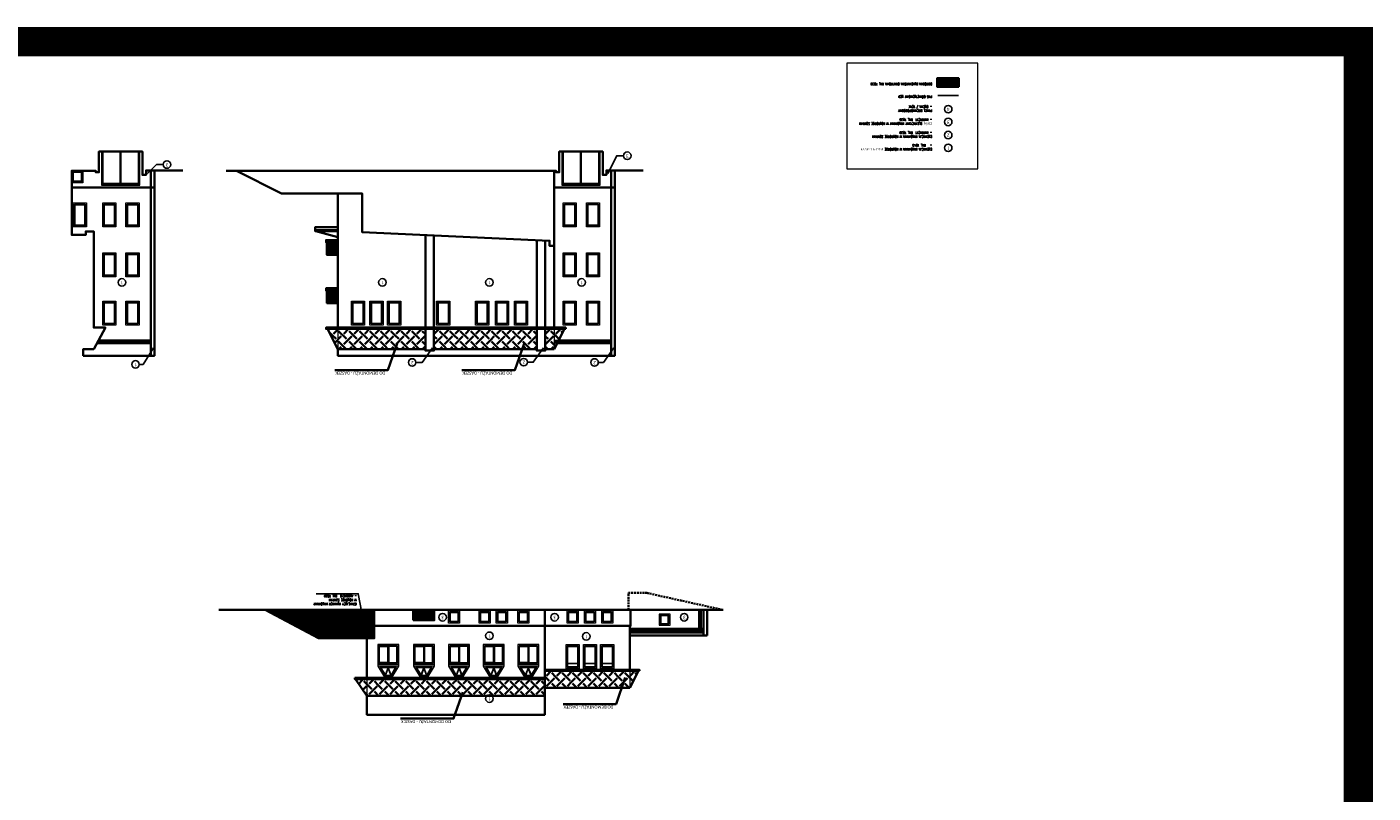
# Model space of a CAD drawing. Header units: inches. Extents: x 0 to 111471, y -105323 to 11070.
# Tile 25 of 256: x 41475 to 50591, y -46071 to -40880. Entities that reach past the tile are written whole.
import ezdxf
from ezdxf.enums import TextEntityAlignment as Align

# ---------------------------------------------------------------- set-up
doc = ezdxf.new("R2010")
doc.units = ezdxf.units.IN
doc.header["$MEASUREMENT"] = 0
doc.linetypes.add('DASHDOTX2', pattern=[50.8, 25.4, -12.7, 0, -12.7])
doc.linetypes.add('DASHED', pattern=[19.05, 12.7, -6.35])
for name, color, linetype, lineweight in [('888 drzwi i okna', 4, 'Continuous', 0), ('888 elektryka elew', 140, 'Continuous', 0), ('888 elementy do usunięcia', 6, 'Continuous', 35), ('888 nowa attyka grafitowa', 24, 'Continuous', 35), ('888 opisy', 3, 'Continuous', 0), ('888 osie', 5, 'DASHDOTX2', 13), ('888 projektowane elementy', 6, 'Continuous', 13), ('888 sciany istniejące', 2, 'Continuous', 35)]:
    doc.layers.add(name, color=color, linetype=linetype, lineweight=lineweight)
doc.layers.add('888 opisy kolorow', color=11, linetype='Continuous')
doc.styles.get("Standard").update_dxf_attribs({"font": 'arial.ttf'})
doc.styles.add('TS 100_ILIARD OSIE', font='trebuc.ttf', dxfattribs={"width": 0.8, "height": 23})
doc.styles.add('TS 100_opisy', font='romans.shx', dxfattribs={"width": 0.7, "height": 16})

# ---------------------------------------------------------------- blocks, each defined once
blk = doc.blocks.new('fevfrfd')
at = {"layer": '888 drzwi i okna'}
for points in [[(47129.9, -10130.6), (47271.9, -10130.6), (47271.9, -9985.6), (47226.9, -9910.6), (47174.9, -9910.6), (47129.9, -9985.6), (47129.9, -10130.6)], [(47257.8, -9977.6), (47222.4, -9918.6), (47179.4, -9918.6), (47144, -9977.6)], [(47180.4, -9924.8), (47198.8, -9973.6)], [(47183.8, -9922.6), (47200.9, -9967.9), (47218, -9922.6)], [(47203, -9973.6), (47221.4, -9924.8)], [(47129.9, -9985.6), (47271.9, -9985.6)], [(47129.9, -9996.6), (47271.9, -9996.6)], [(47271.9, -10004.6), (47137.9, -10004.6), (47137.9, -10122.6), (47263.9, -10122.6), (47263.9, -10004.6)], [(47144, -9977.6), (47257.8, -9977.6)], [(47200.9, -10122.6), (47200.9, -10004.6)]]:
    blk.add_lwpolyline(points, dxfattribs=at)
for points in [[(47250.7, -9973.6), (47220.1, -9922.6), (47181.7, -9922.6), (47151.1, -9973.6)], [(47196.9, -10118.6), (47196.9, -10008.6), (47141.9, -10008.6), (47141.9, -10118.6)], [(47204.9, -10008.6), (47259.9, -10008.6), (47259.9, -10118.6), (47204.9, -10118.6)]]:
    blk.add_lwpolyline(points, close=True, dxfattribs=at)
blk = doc.blocks.new('G$C6FFF821E')
at = {"layer": '888 drzwi i okna'}
for points in [[(0, 85), (75, 85), (75, 0), (0, 0)], [(8, 77), (67, 77), (67, 8), (8, 8)], [(12, 73), (63, 73), (63, 12), (12, 12)]]:
    blk.add_lwpolyline(points, close=True, dxfattribs=at)
blk = doc.blocks.new('G$CC3D566FD')
at = {"layer": '888 drzwi i okna'}
for points in [[(0, 163), (89, 163), (89, 0), (0, 0)], [(8, 155), (81, 155), (81, 8), (8, 8)], [(12, 151), (77, 151), (77, 12), (12, 12)]]:
    blk.add_lwpolyline(points, close=True, dxfattribs=at)
for points in [[(12, 131), (77, 131)], [(12, 127), (77, 127)]]:
    blk.add_lwpolyline(points, dxfattribs=at)
blk = doc.blocks.new('ergb')
at = {"layer": '888 drzwi i okna'}
for points in [[(41915.1, -9736.2), (41990.1, -9736.2), (41990.1, -9661.2), (41915.1, -9661.2)], [(41923.1, -9728.2), (41982.1, -9728.2), (41982.1, -9669.2), (41923.1, -9669.2)], [(41927.1, -9724.2), (41978.1, -9724.2), (41978.1, -9673.2), (41927.1, -9673.2)]]:
    blk.add_lwpolyline(points, close=True, dxfattribs=at)
blk = doc.blocks.new('gtrrfgthyt')
at = {"layer": '888 drzwi i okna'}
for points in [[(66339.3, -6198.8), (66428.3, -6198.8), (66428.3, -6361.8), (66339.3, -6361.8)], [(66347.3, -6206.8), (66420.3, -6206.8), (66420.3, -6353.8), (66347.3, -6353.8)], [(66351.3, -6210.8), (66416.3, -6210.8), (66416.3, -6349.8), (66351.3, -6349.8)]]:
    blk.add_lwpolyline(points, close=True, dxfattribs=at)
blk = doc.blocks.new('oznaczenie osi')
at = {"linetype": 'ByBlock'}
blk.add_circle((0, 0), 17, dxfattribs=at)
at = {"oblique": 5, "width": 0.85}
blk.add_attdef('NR', text='', height=15, dxfattribs=at).set_placement((0, -7), align=Align.CENTER)

msp = doc.modelspace()

# ---------------------------------------------------------------- hatches: boundary and pattern name
at = {"layer": '888 elektryka elew', "linetype": 'DASHED'}
h = msp.add_hatch(dxfattribs=at)
h.set_pattern_fill('CTYSQST', color=256, angle=225)
h.set_pattern_definition([(225, (47230.136, -33509.4), (8.485281, -8.485281), []), (315, (47230.136, -33509.4), (8.485281, 8.485281), [])])
h.paths.add_polyline_path([(47784.629, -41286.206), (47638.105, -41286.206), (47638.105, -41228.586), (47784.629, -41228.586)])
at = {"layer": '888 elementy do usunięcia'}
h = msp.add_hatch(dxfattribs=at)
h.set_pattern_fill('SCREEN', color=256, scale=100, angle=315)
h.set_pattern_definition([(45, (41782.39, -66717.97), (3e-14, 141.42136), [76, -24]), (225, (41836.13, -66734.94), (-6e-14, -141.42136), [38, -62]), (225, (41879.97, -66691.1), (-6e-14, -141.42136), [38, -62]), (135, (41800.77, -66682.62), (-141.42136, 5e-14), [38, -62]), (135, (41844.62, -66726.46), (-141.42136, 5e-14), [38, -62]), (315, (41817.75, -66628.88), (141.42136, -7e-14), [76, -24])])
h.paths.add_polyline_path([(43511.28, -42926.622), (43581.28, -43062.622), (44173.437, -43062.622), (44173.437, -42999.622), (44173.437, -42926.622)])
h = msp.add_hatch(dxfattribs=at)
h.set_pattern_fill('SCREEN', color=256, scale=100, angle=315)
h.set_pattern_definition([(45, (41899.23, -66717.97), (3e-14, 141.42136), [76, -24]), (225, (41952.97, -66734.94), (-6e-14, -141.42136), [38, -62]), (225, (41996.81, -66691.1), (-6e-14, -141.42136), [38, -62]), (135, (41917.62, -66682.62), (-141.42136, 5e-14), [38, -62]), (135, (41961.46, -66726.46), (-141.42136, 5e-14), [38, -62]), (315, (41934.59, -66628.88), (141.42136, -7e-14), [76, -24])])
h.paths.add_polyline_path([(44231.437, -42926.622), (44231.437, -43062.622), (44927.437, -43062.622), (44927.437, -42937.334), (44927.437, -42926.622)])
h = msp.add_hatch(dxfattribs=at)
h.set_pattern_fill('SCREEN', color=256, scale=100, angle=315)
h.set_pattern_definition([(45, (42653.23, -66717.97), (3e-14, 141.42136), [76, -24]), (225, (42706.97, -66734.94), (-6e-14, -141.42136), [38, -62]), (225, (42750.81, -66691.1), (-6e-14, -141.42136), [38, -62]), (135, (42671.62, -66682.62), (-141.42136, 5e-14), [38, -62]), (135, (42715.46, -66726.46), (-141.42136, 5e-14), [38, -62]), (315, (42688.59, -66628.88), (141.42136, -7e-14), [76, -24])])
h.paths.add_polyline_path([(44985.437, -42926.622), (44985.437, -43062.622), (45044.28, -43062.622), (45079.32, -42994.622), (45114.361, -42926.622)])
at = {"layer": '888 elementy do usunięcia', "ltscale": 0.01}
h = msp.add_hatch(dxfattribs=at)
h.set_pattern_fill('AR-B816', color=256, angle=180)
h.set_pattern_definition([(180, (8463.8155, -52923.123), (-1e-15, -8), []), (270, (8463.8155, -52923.123), (8, -8), [8, -8])])
h.paths.add_polyline_path([(43826.855, -45021.815), (43450.337, -45021.815), (43269.692, -44925.815), (43089.048, -44829.815), (43826.855, -44829.815)])
at = {"layer": '888 elementy do usunięcia'}
h = msp.add_hatch(dxfattribs=at)
h.set_pattern_fill('SCREEN', color=256, scale=100, angle=315)
h.set_pattern_definition([(45, (41953.65, -69089.31), (3e-14, 141.42136), [76, -24]), (225, (42007.39, -69106.28), (-6e-14, -141.42136), [38, -62]), (225, (42051.23, -69062.44), (-6e-14, -141.42136), [38, -62]), (135, (41972.04, -69053.96), (-141.42136, 5e-14), [38, -62]), (135, (42015.88, -69097.8), (-141.42136, 5e-14), [38, -62]), (315, (41989.01, -69000.22), (141.42136, -7e-14), [76, -24])])
h.paths.add_polyline_path([(43700.067, -45297.965), (43777.317, -45411.965), (44981.858, -45411.965), (44981.858, -45308.677), (44981.858, -45297.965)])
h = msp.add_hatch(dxfattribs=at)
h.set_pattern_fill('SCREEN', color=256, scale=100, angle=315)
h.set_pattern_definition([(45, (42589, -69034.16), (3e-14, 141.42136), [76, -24]), (225, (42642.74, -69051.13), (-6e-14, -141.42136), [38, -62]), (225, (42686.58, -69007.29), (-6e-14, -141.42136), [38, -62]), (135, (42607.38, -68998.81), (-141.42136, 5e-14), [38, -62]), (135, (42651.22, -69042.65), (-141.42136, 5e-14), [38, -62]), (315, (42624.35, -68945.07), (141.42136, -7e-14), [76, -24])])
h.paths.add_polyline_path([(44981.858, -45242.815), (44981.858, -45356.815), (45558.317, -45356.815), (45611.667, -45253.527), (45617.2, -45242.815)])
at = {"layer": '888 nowa attyka grafitowa', "ltscale": 0.01}
h = msp.add_hatch(dxfattribs=at)
h.set_pattern_fill('CTYSQST', color=256, angle=225)
h.set_pattern_definition([(225, (4027.608, 87597.454), (8.4852814, -8.4852814), []), (315, (4027.608, 87597.454), (8.4852814, 8.4852814), [])])
h.paths.add_polyline_path([(47784.629, -41286.206), (47638.588, -41286.206), (47638.347, -41228.586), (47784.388, -41228.586)])
at = {"layer": '888 sciany istniejące'}
h = msp.add_hatch(dxfattribs=at)
h.set_pattern_fill('ANSI31', color=256, scale=100, angle=585)
h.set_pattern_definition([(270, (77092.967, -22315.767), (12.5, -1e-14), [])])
h.paths.add_polyline_path([(43580.88, -42424.785), (43579.596, -42424.785), (43505.88, -42424.785), (43505.88, -42339.773), (43578.128, -42339.613), (43580.88, -42339.693)])
h = msp.add_hatch(dxfattribs=at)
h.set_pattern_fill('ANSI31', color=256, scale=100, angle=585)
h.set_pattern_definition([(270, (77093.367, -22642.287), (12.5, -1e-14), [])])
h.paths.add_polyline_path([(43581.28, -42751.304), (43579.996, -42751.304), (43506.28, -42751.304), (43506.28, -42666.293), (43578.528, -42666.132), (43581.28, -42666.212)])

# ---------------------------------------------------------------- linework, layer by layer
at = {"layer": '888 drzwi i okna'}
for p, q in [((42145.716, -42573.622), (42145.716, -42410.622)), ((42145.716, -42410.622), (42234.716, -42410.622)), ((42145.716, -42573.622), (42145.716, -42410.622)), ((42145.716, -42410.622), (42234.716, -42410.622)), ((42153.716, -42565.622), (42153.716, -42418.622)), ((42153.716, -42418.622), (42226.716, -42418.622)), ((42153.716, -42565.622), (42153.716, -42418.622)), ((42153.716, -42418.622), (42226.716, -42418.622)), ((42157.716, -42561.622), (42157.716, -42422.622)), ((42157.716, -42422.622), (42222.716, -42422.622)), ((42157.716, -42561.622), (42157.716, -42422.622)), ((42157.716, -42422.622), (42222.716, -42422.622)), ((42222.716, -42422.622), (42222.716, -42561.622)), ((42222.716, -42422.622), (42222.716, -42561.622)), ((42226.716, -42418.622), (42226.716, -42565.622)), ((42226.716, -42418.622), (42226.716, -42565.622)), ((42234.716, -42410.622), (42234.716, -42573.622)), ((42234.716, -42410.622), (42234.716, -42573.622)), ((42226.716, -42565.622), (42153.716, -42565.622)), ((42226.716, -42565.622), (42153.716, -42565.622)), ((42222.716, -42561.622), (42157.716, -42561.622)), ((42222.716, -42561.622), (42157.716, -42561.622)), ((42234.716, -42573.622), (42145.716, -42573.622)), ((42234.716, -42573.622), (42145.716, -42573.622))]:
    msp.add_line(p, q, dxfattribs=at)
at = {"layer": '888 drzwi i okna', "ltscale": 0.01}
msp.add_lwpolyline([(47913.692, -41126.261), (47028.291, -41126.261), (47028.291, -41841.967), (47913.692, -41841.967)], close=True, dxfattribs=at)
at = {"layer": '888 drzwi i okna'}
for points in [[(42239.703, -41724.622), (41979.703, -41724.622), (41979.703, -41953.197), (42239.703, -41953.197), (42239.703, -41724.622)], [(42231.703, -41724.622), (42231.703, -41945.197), (41987.703, -41945.197), (41987.703, -41724.622)], [(42105.703, -41941.197), (41991.703, -41941.197), (41991.703, -41724.622)], [(42105.703, -41941.197), (42105.703, -41724.622)], [(42109.703, -41945.197), (42109.703, -41724.622)], [(42227.703, -41724.622), (42227.703, -41941.197), (42113.703, -41941.197)], [(42113.703, -41941.197), (42113.703, -41724.622)], [(45357.138, -41724.622), (45097.138, -41724.622), (45097.138, -41953.197), (45357.138, -41953.197), (45357.138, -41724.622)], [(45349.138, -41724.622), (45349.138, -41945.197), (45105.138, -41945.197), (45105.138, -41724.622)], [(45223.138, -41941.197), (45109.138, -41941.197), (45109.138, -41724.622)], [(45223.138, -41941.197), (45223.138, -41724.622)], [(45227.138, -41945.197), (45227.138, -41724.622)], [(45345.138, -41724.622), (45345.138, -41941.197), (45231.138, -41941.197)], [(45231.138, -41941.197), (45231.138, -41724.622)]]:
    msp.add_lwpolyline(points, dxfattribs=at)
for points in [[(41877.716, -42235.622), (41788.716, -42235.622), (41788.716, -42072.622), (41877.716, -42072.622)], [(41869.716, -42227.622), (41796.716, -42227.622), (41796.716, -42080.622), (41869.716, -42080.622)], [(41865.716, -42223.622), (41800.716, -42223.622), (41800.716, -42084.622), (41865.716, -42084.622)], [(42077.716, -42235.622), (41988.716, -42235.622), (41988.716, -42072.622), (42077.716, -42072.622)], [(42069.716, -42227.622), (41996.716, -42227.622), (41996.716, -42080.622), (42069.716, -42080.622)], [(42065.716, -42223.622), (42000.716, -42223.622), (42000.716, -42084.622), (42065.716, -42084.622)], [(42234.716, -42235.622), (42145.716, -42235.622), (42145.716, -42072.622), (42234.716, -42072.622)], [(42226.716, -42227.622), (42153.716, -42227.622), (42153.716, -42080.622), (42226.716, -42080.622)], [(42222.716, -42223.622), (42157.716, -42223.622), (42157.716, -42084.622), (42222.716, -42084.622)], [(42077.716, -42573.622), (41988.716, -42573.622), (41988.716, -42410.622), (42077.716, -42410.622)], [(42077.716, -42573.622), (41988.716, -42573.622), (41988.716, -42410.622), (42077.716, -42410.622)], [(42077.716, -42573.622), (41988.716, -42573.622), (41988.716, -42410.622), (42077.716, -42410.622)], [(42069.716, -42565.622), (41996.716, -42565.622), (41996.716, -42418.622), (42069.716, -42418.622)], [(42069.716, -42565.622), (41996.716, -42565.622), (41996.716, -42418.622), (42069.716, -42418.622)], [(42069.716, -42565.622), (41996.716, -42565.622), (41996.716, -42418.622), (42069.716, -42418.622)], [(42065.716, -42561.622), (42000.716, -42561.622), (42000.716, -42422.622), (42065.716, -42422.622)], [(42065.716, -42561.622), (42000.716, -42561.622), (42000.716, -42422.622), (42065.716, -42422.622)], [(42065.716, -42561.622), (42000.716, -42561.622), (42000.716, -42422.622), (42065.716, -42422.622)], [(42234.716, -42573.622), (42145.716, -42573.622), (42145.716, -42410.622), (42234.716, -42410.622)], [(42226.716, -42565.622), (42153.716, -42565.622), (42153.716, -42418.622), (42226.716, -42418.622)], [(42222.716, -42561.622), (42157.716, -42561.622), (42157.716, -42422.622), (42222.716, -42422.622)], [(42077.716, -42900.622), (41988.716, -42900.622), (41988.716, -42737.622), (42077.716, -42737.622)], [(42077.716, -42900.622), (41988.716, -42900.622), (41988.716, -42737.622), (42077.716, -42737.622)], [(42077.716, -42900.622), (41988.716, -42900.622), (41988.716, -42737.622), (42077.716, -42737.622)], [(42069.716, -42892.622), (41996.716, -42892.622), (41996.716, -42745.622), (42069.716, -42745.622)], [(42069.716, -42892.622), (41996.716, -42892.622), (41996.716, -42745.622), (42069.716, -42745.622)], [(42069.716, -42892.622), (41996.716, -42892.622), (41996.716, -42745.622), (42069.716, -42745.622)], [(42065.716, -42888.622), (42000.716, -42888.622), (42000.716, -42749.622), (42065.716, -42749.622)], [(42065.716, -42888.622), (42000.716, -42888.622), (42000.716, -42749.622), (42065.716, -42749.622)], [(42065.716, -42888.622), (42000.716, -42888.622), (42000.716, -42749.622), (42065.716, -42749.622)], [(42234.716, -42900.622), (42145.716, -42900.622), (42145.716, -42737.622), (42234.716, -42737.622)], [(42226.716, -42892.622), (42153.716, -42892.622), (42153.716, -42745.622), (42226.716, -42745.622)], [(42222.716, -42888.622), (42157.716, -42888.622), (42157.716, -42749.622), (42222.716, -42749.622)]]:
    msp.add_lwpolyline(points, close=True, dxfattribs=at)
at = {"layer": '888 elektryka elew', "linetype": 'DASHED', "ltscale": 2, "const_width": 10}
msp.add_lwpolyline([(47784.918, -41345.444), (47642.524, -41345.444)], dxfattribs=at)
at = {"layer": '888 elementy do usunięcia'}
for points in [[(43581.28, -42304.079), (43432.28, -42264.57)], [(45124.28, -42917.543), (43501.28, -42917.543), (43501.28, -42926.622), (45124.28, -42926.622)], [(43581.28, -43062.622), (43511.28, -42926.622)], [(45114.361, -42926.622), (45044.28, -43062.622)], [(45124.28, -42917.543), (45124.28, -42926.622)], [(43982.201, -43025.965), (43919.692, -43204.769), (43560.384, -43204.769)], [(44842.286, -43025.965), (44779.777, -43204.769), (44420.469, -43204.769)], [(43700.067, -45297.965), (43777.317, -45411.965)], [(45527.212, -45288.48), (45464.703, -45467.285), (45105.395, -45467.285)], [(44426.441, -45387.317), (44363.932, -45566.121), (44004.624, -45566.121)], [(44981.858, -45411.965), (43777.317, -45411.965)]]:
    msp.add_lwpolyline(points, dxfattribs=at)
at = {"layer": '888 elementy do usunięcia', "ltscale": 0.01}
for points in [[(43695.067, -45289.965), (43695.067, -45297.965), (43777.317, -45297.965)], [(43777.317, -45289.965), (43695.067, -45289.965)], [(45558.317, -45234.815), (45622.2, -45234.815), (45622.2, -45242.815)], [(45558.317, -45356.815), (45617.2, -45242.815), (45558.317, -45242.815)], [(45622.2, -45242.815), (45617.2, -45242.815)]]:
    msp.add_lwpolyline(points, dxfattribs=at)
at = {"layer": '888 nowa attyka grafitowa', "ltscale": 0.01}
for points in [[(47638.105, -41228.586), (47784.629, -41228.586)], [(47784.629, -41286.206), (47638.588, -41286.206), (47638.347, -41228.586), (47784.388, -41228.586)]]:
    msp.add_lwpolyline(points, dxfattribs=at)
msp.add_lwpolyline([(47784.629, -41286.206), (47638.105, -41286.206), (47638.105, -41228.586), (47784.629, -41228.586)], close=True, dxfattribs=at)
at = {"layer": '888 opisy', "color": 6, "ltscale": 0.01, "const_width": 200}
msp.add_lwpolyline([(34854.511, -40980.485), (50490.997, -40980.485), (50490.997, -58458.278), (34854.511, -58458.278)], close=True, dxfattribs=at)
at = {"layer": '888 opisy kolorow', "ltscale": 0.01}
for points in [[(42397.383, -41812.727), (42351.287, -41812.727), (42292.191, -41872.622)], [(45514.818, -41753.24), (45468.722, -41753.24), (45409.626, -41872.622)], [(42235.786, -43166.432), (42261.634, -43166.432), (42331.049, -43054.404)], [(44109.199, -43153.336), (44151.689, -43153.336), (44221.554, -43054.404)], [(44864.772, -43151.561), (44903.845, -43151.561), (44973.26, -43054.404)], [(45344.179, -43153.336), (45379.069, -43153.336), (45448.485, -43054.404)], [(43433.296, -44720.77), (43718.017, -44720.77), (43743.716, -44849.93)]]:
    msp.add_lwpolyline(points, dxfattribs=at)
at = {"layer": '888 osie', "const_width": 5}
for points in [[(41778.666, -41852.699), (41778.666, -41854.622), (41778.666, -41969.622), (41778.666, -42265.622), (41778.666, -42289.622), (41872.666, -42289.622), (41872.666, -42265.622), (41926.845, -42265.622), (41926.845, -42917.543), (42006.845, -42917.543), (41926.845, -43062.622), (41856.68, -43062.622), (41856.68, -43107.622)], [(45044.279, -41854.527), (45044.28, -42364.527), (45016.28, -42364.622), (45016.28, -42329.529), (43745.379, -42271.593), (43746.017, -42010.622), (43200.858, -42009.145), (42896.746, -41854.622)]]:
    msp.add_lwpolyline(points, dxfattribs=at)
at = {"layer": '888 projektowane elementy'}
msp.add_lwpolyline([(43581.28, -42917.543), (43581.28, -43062.622)], dxfattribs=at)
at = {"layer": '888 projektowane elementy', "ltscale": 0.01}
for points in [[(44173.437, -42917.543), (44173.437, -42926.622)], [(44231.437, -42917.543), (44231.437, -42926.622)], [(44927.437, -42917.543), (44927.437, -42926.622)], [(44985.437, -42917.543), (44985.437, -42926.622)], [(45044.28, -42917.543), (45044.28, -43062.622)], [(45074.167, -43004.622), (45044.28, -43004.622)], [(45069.014, -43014.622), (45044.28, -43014.622)], [(45064.892, -43022.622), (45044.28, -43022.622)], [(43777.317, -45289.965), (43777.317, -45411.965)], [(45558.317, -45234.815), (45558.317, -45356.815)]]:
    msp.add_lwpolyline(points, dxfattribs=at)
at = {"layer": '888 sciany istniejące'}
for points in [[(42531.438, -41852.622), (42281.438, -41852.622), (42281.438, -41882.622), (42257.438, -41882.622), (42257.438, -41852.622), (42257.438, -41724.622), (41962.438, -41724.622), (41962.438, -41864.622), (41940.438, -41864.622), (41940.438, -41854.622), (41778.666, -41854.622)], [(45648.873, -41852.622), (45398.873, -41852.622), (45398.873, -41882.622), (45374.873, -41882.622), (45374.873, -41852.622), (45374.873, -41724.622), (45079.873, -41724.622), (45079.873, -41864.622), (45057.873, -41864.622), (45057.873, -41854.622), (42824.072, -41854.622)], [(41778.666, -41854.622), (41778.666, -41854.622), (41778.666, -41969.622), (41778.666, -42265.622), (41778.666, -42289.622), (41872.666, -42289.622), (41872.666, -42265.622), (41926.845, -42265.622), (41926.845, -42917.543), (42006.845, -42917.543), (41926.845, -43062.622), (41856.68, -43062.622), (41856.68, -43107.622)], [(42338.359, -41852.622), (42338.359, -43107.622), (41856.68, -43107.622)], [(42313.359, -43107.622), (42313.359, -41852.622)], [(42338.359, -43107.622), (42338.359, -41852.622)], [(45044.279, -41854.527), (45044.28, -42364.527), (45014.101, -42364.527), (45014.101, -42329.434), (43745.379, -42271.593), (43745.49, -42009.145), (43198.679, -42009.05), (42894.567, -41854.527)], [(45455.794, -41852.622), (45455.794, -43107.622), (43581.28, -43107.622), (43581.28, -43062.622)], [(45044.28, -42917.543), (45044.28, -41854.622)], [(45430.794, -43107.622), (45430.794, -41852.622)], [(45455.794, -43107.622), (45455.794, -41852.622)], [(42338.359, -41967.622), (41778.666, -41967.622)], [(43581.28, -42917.543), (43581.28, -42009.05)], [(45455.794, -41967.622), (45042.101, -41967.622)], [(43581.28, -42236.57), (43427.28, -42236.57), (43427.28, -42256.57)], [(43427.28, -42256.57), (43581.28, -42256.57)], [(43427.28, -42256.57), (43427.28, -42264.57), (43581.28, -42264.57)], [(44173.437, -42917.543), (44173.437, -42291.107)], [(44231.437, -42293.751), (44231.437, -42917.543)], [(43581.28, -42324.693), (43501.28, -42324.693), (43501.28, -42339.693), (43581.28, -42339.693)], [(43506.28, -42339.784), (43506.28, -42424.784), (43581.28, -42424.693)], [(44927.437, -42917.543), (44927.437, -42325.479)], [(44985.437, -42328.123), (44985.437, -42917.543)], [(43581.28, -42651.212), (43501.28, -42651.212), (43501.28, -42666.212), (43581.28, -42666.212)], [(43506.28, -42666.304), (43506.28, -42751.304), (43581.28, -42751.212)], [(44231.437, -42926.622), (44231.437, -43062.622), (44231.437, -43072.622), (44174.437, -43072.622), (44173.437, -43072.622), (44173.437, -42926.622)], [(44985.437, -42926.622), (44985.437, -43062.622), (44985.437, -43072.622), (44928.437, -43072.622), (44927.437, -43072.622), (44927.437, -42926.622)], [(42313.359, -43022.622), (41947.457, -43022.622)], [(42313.359, -43014.622), (41951.579, -43014.622)], [(42313.359, -43004.622), (41956.732, -43004.622)], [(45430.794, -43022.622), (45064.892, -43022.622)], [(45430.794, -43014.622), (45069.014, -43014.622)], [(45430.794, -43004.622), (45074.167, -43004.622)], [(44173.437, -43062.622), (43581.28, -43062.622)], [(44927.437, -43062.622), (44231.437, -43062.622)], [(45044.28, -43062.622), (44985.437, -43062.622)], [(46189.54, -44829.815), (42774.58, -44829.815)], [(43826.855, -44829.815), (43826.855, -45021.815), (43450.337, -45021.815), (43089.048, -44829.815)], [(43777.317, -45411.965), (43777.317, -45539.815), (44981.858, -45539.815), (44981.858, -44829.815)], [(44090.957, -44837.972), (44233.665, -44837.972)], [(44090.957, -44840.972), (44233.665, -44840.972)], [(44090.957, -44844.972), (44233.665, -44844.972)], [(44090.957, -44847.972), (44233.665, -44847.972)], [(45558.317, -44937.815), (45563.317, -44937.815), (45563.317, -44829.815)], [(46027.586, -44977.397), (46027.586, -44829.815)], [(46037.586, -44840.321), (46027.586, -44840.321)], [(46037.586, -44845.321), (46027.586, -44845.321)], [(46037.586, -44977.397), (46037.586, -44829.815)], [(46056.897, -45002.815), (46056.897, -44829.815)], [(46080.897, -44829.815), (46080.897, -45002.815)], [(45558.317, -44937.815), (43826.855, -44937.815)], [(44090.957, -44851.972), (44233.665, -44851.972)], [(44090.957, -44854.972), (44233.665, -44854.972)], [(44090.957, -44858.972), (44233.665, -44858.972)], [(44090.957, -44861.972), (44233.665, -44861.972)], [(44090.957, -44865.972), (44233.665, -44865.972)], [(44090.957, -44868.972), (44233.665, -44868.972)], [(44090.957, -44872.972), (44233.665, -44872.972)], [(44090.957, -44875.972), (44233.665, -44875.972)], [(44090.957, -44879.972), (44233.665, -44879.972)], [(44090.957, -44882.972), (44233.665, -44882.972)], [(44090.957, -44886.972), (44233.665, -44886.972)], [(44090.957, -44889.972), (44233.665, -44889.972)], [(44090.957, -44893.972), (44233.665, -44893.972)], [(44090.957, -44896.972), (44233.665, -44896.972)], [(45558.317, -45234.815), (45558.317, -44937.815)], [(46037.586, -44934.772), (46027.586, -44934.772)], [(46037.586, -44939.772), (46027.586, -44939.772)], [(43777.317, -45021.815), (43777.317, -45289.965)], [(46027.586, -44957.397), (45558.317, -44957.397)], [(46027.586, -44967.397), (45558.317, -44967.397)], [(46056.897, -44977.397), (45558.317, -44977.397)], [(46056.897, -44982.397), (45558.317, -44982.397)], [(46080.897, -45002.815), (45558.317, -45002.815)], [(46056.897, -44957.397), (46037.586, -44957.397)], [(46056.897, -44967.397), (46037.586, -44967.397)], [(44981.858, -45289.965), (43777.317, -45289.965)], [(43777.317, -45297.965), (44981.858, -45297.965)], [(44981.858, -45234.815), (45558.317, -45234.815)], [(45558.317, -45242.815), (44981.858, -45242.815)], [(44981.858, -45356.815), (45558.317, -45356.815)]]:
    msp.add_lwpolyline(points, dxfattribs=at)
at = {"layer": '888 sciany istniejące', "linetype": 'DASHED'}
msp.add_lwpolyline([(45548.392, -44829.815), (45548.392, -44714.815), (45673.392, -44714.815), (46189.54, -44829.815)], dxfattribs=at)
at = {"layer": '888 sciany istniejące'}
msp.add_lwpolyline([(44090.957, -44899.972), (44233.665, -44899.972), (44233.665, -44835.749), (44090.957, -44835.749)], close=True, dxfattribs=at)

# ---------------------------------------------------------------- block references
at = {"layer": '888 drzwi i okna', "rotation": 180}
for name, p in [('G$C6FFF821E', (41853.666, -41852.699)), ('G$C6FFF821E', (44405.317, -44834.159)), ('G$C6FFF821E', (44612.317, -44834.159)), ('G$C6FFF821E', (44728.317, -44834.159)), ('G$C6FFF821E', (44874.317, -44834.159)), ('G$C6FFF821E', (45208.175, -44834.159)), ('G$C6FFF821E', (45325.175, -44834.159)), ('G$C6FFF821E', (45442.175, -44834.159)), ('ergb', (87745.49, -54593.956)), ('fevfrfd', (91122.217, -55195.425)), ('fevfrfd', (91364.217, -55195.425)), ('fevfrfd', (91602.217, -55195.425)), ('fevfrfd', (91837.217, -55195.425)), ('fevfrfd', (92071.217, -55195.425)), ('G$CC3D566FD', (45215.175, -45064.815)), ('G$CC3D566FD', (45332.175, -45064.815)), ('G$CC3D566FD', (45449.175, -45064.815))]:
    msp.add_blockref(name, p, dxfattribs=at)
at = {"layer": '888 opisy', "rotation": 180}
for p in [(108217.037, -48434.374), (108217.037, -48434.374), (108417.037, -48434.374), (108417.037, -48434.374), (108574.037, -48434.374), (108574.037, -48434.374), (111534.472, -48434.374), (111691.472, -48434.374), (111534.472, -48772.374), (111691.472, -48772.374), (108574.037, -49099.374), (108574.037, -49099.374), (110100.758, -49099.374), (110225.758, -49099.374), (110345.758, -49099.374), (110677.758, -49099.374), (110941.758, -49099.374), (111075.758, -49099.374), (111204.758, -49099.374), (111534.472, -49099.374), (111691.472, -49099.374)]:
    msp.add_blockref('gtrrfgthyt', p, dxfattribs=at)
at = {"layer": '888 opisy kolorow'}
ref = msp.add_blockref('oznaczenie osi', (47713.721, -41437.873), dxfattribs=dict(at, xscale=-1.5, yscale=1.5, zscale=1.5, rotation=269.9999999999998))
ref.add_attrib('NR', '4', dxfattribs={"layer": '0', "height": 23, "rotation": 180, "style": 'TS 100_ILIARD OSIE', "width": 0.8}).set_placement((47714.317, -41421.338), align=Align.BOTTOM_CENTER)
ref = msp.add_blockref('oznaczenie osi', (47713.721, -41524.542), dxfattribs=dict(at, xscale=-1.5, yscale=1.5, zscale=1.5, rotation=269.9999999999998))
ref.add_attrib('NR', '3', dxfattribs={"layer": '0', "height": 23, "rotation": 180, "style": 'TS 100_ILIARD OSIE', "width": 0.8}).set_placement((47714.317, -41508.006), align=Align.BOTTOM_CENTER)
ref = msp.add_blockref('oznaczenie osi', (47713.721, -41612.944), dxfattribs=dict(at, xscale=-1.5, yscale=1.5, zscale=1.5, rotation=269.9999999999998))
ref.add_attrib('NR', '2', dxfattribs={"layer": '0', "height": 23, "rotation": 180, "style": 'TS 100_ILIARD OSIE', "width": 0.8}).set_placement((47714.317, -41596.408), align=Align.BOTTOM_CENTER)
ref = msp.add_blockref('oznaczenie osi', (45540.318, -41753.24), dxfattribs=dict(at, xscale=-1.5, yscale=1.5, zscale=1.5, rotation=269.9999999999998))
ref.add_attrib('NR', '3', dxfattribs={"layer": '0', "height": 23, "rotation": 180, "style": 'TS 100_ILIARD OSIE', "width": 0.8}).set_placement((45540.914, -41736.704), align=Align.BOTTOM_CENTER)
ref = msp.add_blockref('oznaczenie osi', (47713.721, -41699.612), dxfattribs=dict(at, xscale=-1.5, yscale=1.5, zscale=1.5, rotation=269.9999999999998))
ref.add_attrib('NR', '1', dxfattribs={"layer": '0', "height": 23, "rotation": 180, "style": 'TS 100_ILIARD OSIE', "width": 0.8}).set_placement((47714.317, -41683.077), align=Align.BOTTOM_CENTER)
ref = msp.add_blockref('oznaczenie osi', (42422.883, -41812.727), dxfattribs=dict(at, xscale=-1.5, yscale=1.5, zscale=1.5, rotation=269.9999999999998))
ref.add_attrib('NR', '3', dxfattribs={"layer": '0', "height": 23, "rotation": 180, "style": 'TS 100_ILIARD OSIE', "width": 0.8}).set_placement((42423.479, -41796.191), align=Align.BOTTOM_CENTER)
ref = msp.add_blockref('oznaczenie osi', (42118.463, -42610.9), dxfattribs=dict(at, xscale=-1.5, yscale=1.5, zscale=1.5, rotation=269.9999999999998))
ref.add_attrib('NR', '1', dxfattribs={"layer": '0', "height": 23, "rotation": 180, "style": 'TS 100_ILIARD OSIE', "width": 0.8}).set_placement((42119.06, -42594.364), align=Align.BOTTOM_CENTER)
ref = msp.add_blockref('oznaczenie osi', (43882.147, -42610.9), dxfattribs=dict(at, xscale=-1.5, yscale=1.5, zscale=1.5, rotation=269.9999999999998))
ref.add_attrib('NR', '1', dxfattribs={"layer": '0', "height": 23, "rotation": 180, "style": 'TS 100_ILIARD OSIE', "width": 0.8}).set_placement((43882.743, -42594.364), align=Align.BOTTOM_CENTER)
ref = msp.add_blockref('oznaczenie osi', (44606.645, -42610.9), dxfattribs=dict(at, xscale=-1.5, yscale=1.5, zscale=1.5, rotation=269.9999999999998))
ref.add_attrib('NR', '1', dxfattribs={"layer": '0', "height": 23, "rotation": 180, "style": 'TS 100_ILIARD OSIE', "width": 0.8}).set_placement((44607.241, -42594.364), align=Align.BOTTOM_CENTER)
ref = msp.add_blockref('oznaczenie osi', (45231.142, -42610.9), dxfattribs=dict(at, xscale=-1.5, yscale=1.5, zscale=1.5, rotation=269.9999999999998))
ref.add_attrib('NR', '1', dxfattribs={"layer": '0', "height": 23, "rotation": 180, "style": 'TS 100_ILIARD OSIE', "width": 0.8}).set_placement((45231.738, -42594.364), align=Align.BOTTOM_CENTER)
ref = msp.add_blockref('oznaczenie osi', (42210.286, -43166.432), dxfattribs=dict(at, xscale=-1.5, yscale=1.5, zscale=1.5, rotation=269.9999999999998))
ref.add_attrib('NR', '1', dxfattribs={"layer": '0', "height": 23, "rotation": 180, "style": 'TS 100_ILIARD OSIE', "width": 0.8}).set_placement((42210.883, -43149.897), align=Align.BOTTOM_CENTER)
ref = msp.add_blockref('oznaczenie osi', (44083.699, -43153.336), dxfattribs=dict(at, xscale=-1.5, yscale=1.5, zscale=1.5, rotation=269.9999999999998))
ref.add_attrib('NR', '2', dxfattribs={"layer": '0', "height": 23, "rotation": 180, "style": 'TS 100_ILIARD OSIE', "width": 0.8}).set_placement((44084.295, -43136.801), align=Align.BOTTOM_CENTER)
ref = msp.add_blockref('oznaczenie osi', (44839.272, -43151.561), dxfattribs=dict(at, xscale=-1.5, yscale=1.5, zscale=1.5, rotation=269.9999999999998))
ref.add_attrib('NR', '2', dxfattribs={"layer": '0', "height": 23, "rotation": 180, "style": 'TS 100_ILIARD OSIE', "width": 0.8}).set_placement((44839.869, -43135.025), align=Align.BOTTOM_CENTER)
ref = msp.add_blockref('oznaczenie osi', (45318.679, -43153.336), dxfattribs=dict(at, xscale=-1.5, yscale=1.5, zscale=1.5, rotation=269.9999999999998))
ref.add_attrib('NR', '2', dxfattribs={"layer": '0', "height": 23, "rotation": 180, "style": 'TS 100_ILIARD OSIE', "width": 0.8}).set_placement((45319.275, -43136.801), align=Align.BOTTOM_CENTER)
ref = msp.add_blockref('oznaczenie osi', (44289.963, -44879.535), dxfattribs=dict(at, xscale=-1.5, yscale=1.5, zscale=1.5, rotation=269.9999999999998))
ref.add_attrib('NR', '3', dxfattribs={"layer": '0', "height": 23, "rotation": 180, "style": 'TS 100_ILIARD OSIE', "width": 0.8}).set_placement((44290.559, -44863), align=Align.BOTTOM_CENTER)
ref = msp.add_blockref('oznaczenie osi', (45048.555, -44879.535), dxfattribs=dict(at, xscale=-1.5, yscale=1.5, zscale=1.5, rotation=269.9999999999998))
ref.add_attrib('NR', '3', dxfattribs={"layer": '0', "height": 23, "rotation": 180, "style": 'TS 100_ILIARD OSIE', "width": 0.8}).set_placement((45049.151, -44863), align=Align.BOTTOM_CENTER)
ref = msp.add_blockref('oznaczenie osi', (45925.766, -44879.535), dxfattribs=dict(at, xscale=-1.5, yscale=1.5, zscale=1.5, rotation=269.9999999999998))
ref.add_attrib('NR', '3', dxfattribs={"layer": '0', "height": 23, "rotation": 180, "style": 'TS 100_ILIARD OSIE', "width": 0.8}).set_placement((45926.362, -44863), align=Align.BOTTOM_CENTER)
ref = msp.add_blockref('oznaczenie osi', (44606.645, -45004.867), dxfattribs=dict(at, xscale=-1.5, yscale=1.5, zscale=1.5, rotation=269.9999999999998))
ref.add_attrib('NR', '1', dxfattribs={"layer": '0', "height": 23, "rotation": 180, "style": 'TS 100_ILIARD OSIE', "width": 0.8}).set_placement((44607.241, -44988.331), align=Align.BOTTOM_CENTER)
ref = msp.add_blockref('oznaczenie osi', (45263.063, -45009.128), dxfattribs=dict(at, xscale=-1.5, yscale=1.5, zscale=1.5, rotation=269.9999999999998))
ref.add_attrib('NR', '1', dxfattribs={"layer": '0', "height": 23, "rotation": 180, "style": 'TS 100_ILIARD OSIE', "width": 0.8}).set_placement((45263.659, -44992.593), align=Align.BOTTOM_CENTER)
ref = msp.add_blockref('oznaczenie osi', (44606.645, -45430.36), dxfattribs=dict(at, xscale=-1.5, yscale=1.5, zscale=1.5, rotation=269.9999999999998))
ref.add_attrib('NR', '1', dxfattribs={"layer": '0', "height": 23, "rotation": 180, "style": 'TS 100_ILIARD OSIE', "width": 0.8}).set_placement((44607.241, -45413.825), align=Align.BOTTOM_CENTER)

# ---------------------------------------------------------------- texts
at = {"layer": '888 elementy do usunięcia', "char_height": 20, "width": 34113.51545, "attachment_point": 7, "rotation": 180}
for insert in [(43901.514, -43215.059), (44761.6, -43215.059), (45446.526, -45477.575), (44345.755, -45576.411)]:
    msp.add_mtext('{\\fCalibri|b0|i0|c238|p34;DO DEMONTAŻU - DASZEK}', dxfattribs=dict(at, insert=insert))
at = {"layer": '888 opisy kolorow', "char_height": 16, "width": 780.26004, "attachment_point": 1, "rotation": 180, "style": 'TS 100_opisy'}
for s, insert in [('OBRÓBKA BLACHARSKA GRAFITOWA RAL 7039', (47604.997, -41274.916)), ('PAS OŚWIETLENIOWY LED', (47604.997, -41361.509)), ('PANEL DREWNOPODOBNY\\P- OLCHA / TEAK', (47604.997, -41456.195)), ('COKÓŁ ELEWACYJNY MALOWANY W KOLRORZE SZARYM \\P- ANTRACYT  RAL 7039', (47604.997, -41542.864)), ('ELEWACJA MALOWANA W KOLRORZE SZARYM \\P- ANTRACYT  RAL 7039', (47604.997, -41631.266)), ('ELEWACJA MALOWANA W KOLRORZE BIAŁYM CIEPŁYM\\P-   RAL 1013', (47604.997, -41717.528)), ('ISTNIEJĄCY KLINKIER MALOWANY \\PW KOLORZE SZARYM \\P- ANTRACYT  RAL 7039', (43708.359, -44797.355))]:
    msp.add_mtext(s, dxfattribs=dict(at, insert=insert))

doc.saveas('drawing.dxf')
